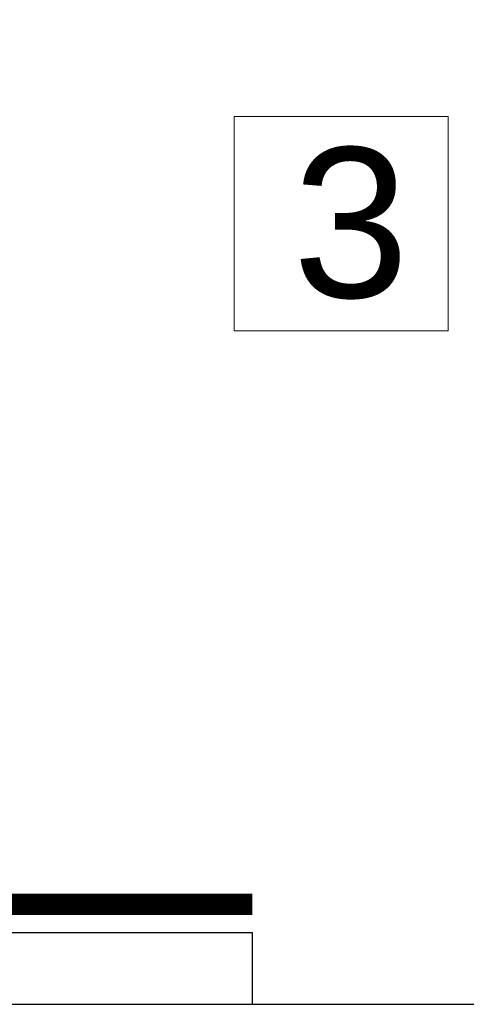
# Model space of a CAD drawing. Header units: centimetres. Extents: x 4120 to 19220, y -7417 to 180.
# Tile 181 of 223: x 16339 to 16402, y -2664 to -2527. Entities that reach past the tile are written whole.
import ezdxf

# ---------------------------------------------------------------- set-up
doc = ezdxf.new("R2010")
doc.units = ezdxf.units.CM
doc.linetypes.add('DGN_STYLE_2', pattern=[30.2, 18.12, -12.08])
doc.layers.add('A-Wykończenie ścian', color=5, linetype='Continuous', lineweight=20)
doc.layers.add('A_opisy', color=7, linetype='Continuous')
doc.layers.add('A_Ściany', color=2, linetype='Continuous')
doc.styles.add('Arial', font='arial.ttf', dxfattribs={"height": 25})

msp = doc.modelspace()

# ---------------------------------------------------------------- linework, layer by layer
at = {"elevation": 0}
msp.add_lwpolyline([(16256.77, -2664.48), (16512.27, -2664.48), (16512.27, -2403.48), (16256.77, -2403.48)], close=True, dxfattribs=at)
at = {"layer": 'A-Wykończenie ścian', "color": 41, "linetype": 'DGN_STYLE_2', "true_color": 0xffeaaa, "const_width": 3, "elevation": 0}
msp.add_lwpolyline([(16371.77, -2650.48), (16270.77, -2650.48), (16270.77, -2432.98), (16470.78, -2432.98), (16470.78, -2654.48)], dxfattribs=at)
at = {"layer": 'A_opisy', "lineweight": 18}
msp.add_lwpolyline([(16369.19, -2540.11), (16399.19, -2540.11), (16399.19, -2570.11), (16369.19, -2570.11), (16369.19, -2540.11)], dxfattribs=at)
at = {"layer": 'A_Ściany', "color": 7, "elevation": 0}
msp.add_lwpolyline([(16371.77, -2664.48), (16371.77, -2654.48), (16266.77, -2654.48), (16266.77, -2428.98), (16474.77, -2428.98), (16474.77, -2654.48)], dxfattribs=at)

# ---------------------------------------------------------------- texts
at = {"layer": 'A_opisy', "lineweight": 18, "insert": (16377.4, -2544.45), "char_height": 21, "width": 593.4214, "attachment_point": 1, "style": 'Arial'}
msp.add_mtext('3', dxfattribs=at)

doc.saveas('drawing.dxf')
